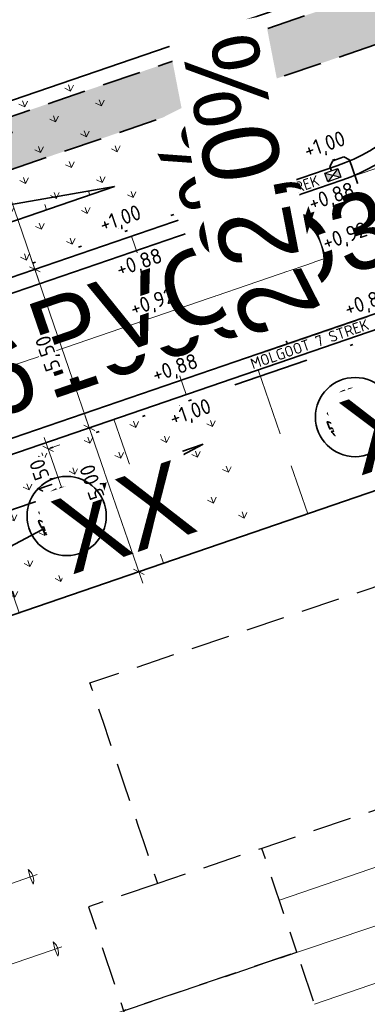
# Model space of a CAD drawing. Header units: metres. Extents: x 264779 to 275389, y 575281 to 580396.
# Tile 101 of 174: x 265369 to 265380, y 576962 to 576994. Entities that reach past the tile are written whole.
import ezdxf
from ezdxf.enums import TextEntityAlignment as Align

# ---------------------------------------------------------------- set-up
doc = ezdxf.new("R2018")
doc.units = ezdxf.units.M
doc.set_wipeout_variables(frame=1)
for name, pattern in [('AM-AS', [16, 10, -2, 2, -2]), ('B-WE-RI-HWA_HUISAANSLUITING_PVC_125-G', [10, 3.25, -0.75, 1.25, -0.75, 1.25, -0.75, 1.25, -0.75]), ('B-WE-RI-HWA_PVC_125-G', [10, 2.25, -1.083333, 2.25, -1.083333, 2.25, -1.083333]), ('B-WE-RI-HWA_PVC_315-G', [10, 2, -1.125, 0.75, -1.125, 2, -1.125, 0.75, -1.125]), ('B-WE-VH-KANTOPSLUITING_TROTTOIRBAND_RWS_[AFMETINGEN1]-G', [10, 2.5, -1.5, 0, -1.5, 0, -1.5, 0, -1.5, 0, -1.5]), ('DASHED', [19.05, 12.7, -6.35]), ('HIDDEN', [9.525, 6.35, -3.175])]:
    doc.linetypes.add(name, pattern=pattern)
for name, color, linetype, lineweight, true_color in [('N-BH-KG-GRENS_PERCEEL-G', 160, 'KG-PERCEEL', 18, 0x003fff), ('N-GV-GR-BOOM-S', 7, 'Continuous', 35, 0x00a500), ('N-GV-GR-GRAS_BERMKRUIDENMENGSEL-A', 7, 'Continuous', 18, 0x00a500), ('N-OI-RI-BELUCHTINGSDRAINAGE_PVC_160-G', 3, 'B-WE-RI-DRAINAGE_PVC_160-G', 35, 0x00ff00), ('N-OI-RI-HWA_BETON_500-G', 150, 'B-WE-RI-HWA_PVC_125-G', 35, 0x007fff), ('N-OI-RI-HWA_KOLKAANSLUITING_PVC_160-G', 150, 'B-WE-RI-HWA_HUISAANSLUITING_PVC_125-G', 35, 0x007fff), ('N-OI-RI-HWA_PVC_315-G', 150, 'B-WE-RI-HWA_PVC_315-G', 35, 0x007fff), ('N-WE-RI-HWA_KOLK-S', 150, 'Continuous', 25, 0x007fff)]:
    doc.layers.add(name, color=color, linetype=linetype, lineweight=lineweight, true_color=true_color)
for name, color, linetype, lineweight in [('N-CO-AM-AS-G', 10, 'AM-AS', 9), ('N-OI-RI-ALGEMEEN-B.O.B.-T25', 7, 'Continuous', 25), ('N-OI-RI-ALGEMEEN-INFORMATIE-T25', 7, 'Continuous', 25), ('N-OI-RI-ALGEMEEN-STROOMRICHTING-S', 7, 'Continuous', 25), ('N-OI-RI-ALGEMEEN-VERHANG-T25', 7, 'Continuous', 25), ('N-WA-RI-DETAIL1-G', 1, 'HIDDEN', 18), ('N-WE-GW-BERM-G', 90, 'Continuous', 35), ('N-WE-GW-TALUD_KRUIN-G', 3, 'Continuous', 35), ('N-WE-GW-TALUD_TEEN-G', 94, 'Continuous', 35), ('N-WE-GW-TALUDARCERING_KORT-G', 90, 'Continuous', 18), ('N-WE-GW-TALUDARCERING_LANG-G', 60, 'Continuous', 13), ('N-WE-KL-TRACE-A', 7, 'Continuous', 25), ('N-WE-KL-TRACE-G', 7, 'DASHED', 35), ('N-WE-VH-GOOT_SBS-G', 40, 'Continuous', 35), ('N-WE-VH-KANTOPSLUITING_TROTTOIRBAND_RWS_110-220x250-G', 60, 'B-WE-VH-KANTOPSLUITING_TROTTOIRBAND_RWS_[AFMETINGEN1]-G', 35), ('N-WE-VH-KNIKLIJN_AANDUIDING-G', 30, 'Continuous', 18), ('N-WE-VH-VERHARDING_STRAATBAKSTEEN_DIKFORMAAT_KEPER-G', 40, 'Continuous', 35), ('N-XX-AL-HOOGTELABEL-T25-M', 7, 'Continuous', 25), ('T-WE-GR-TOEKOMSTIG-G', 3, 'DASHED', 25), ('X-XX-AL-AANPIJLING-T25', 7, 'Continuous', 25), ('X-XX-AL-T18-1000', 10, 'Continuous', 18), ('X-XX-AL-VERKANTING_DAKPROFIEL-S', 7, 'Continuous', 25)]:
    doc.layers.add(name, color=color, linetype=linetype, lineweight=lineweight)
doc.layers.add('X-XX-AL-HULPLAAG-G', color=6, linetype='Continuous', lineweight=18, plot=False)
doc.styles.add('NLCS-ISO-ANNOTATIVE-T18', font='NLCS-ISO.ttf', dxfattribs={"height": 1.8})
doc.styles.add('NLCS-ISO-ANNOTATIVE-T25', font='NLCS-ISO.ttf', dxfattribs={"height": 2.5})
doc.styles.add('NLCS-ISO-M1000-T25', font='NLCS-ISO.ttf', dxfattribs={"height": 2.5})
doc.styles.get("Standard").update_dxf_attribs({"font": 'arial.ttf'})
doc.linetypes.add('B-WE-RI-DRAINAGE_PVC_160-G', pattern='A,10.25,-3,[160,NLCS.shx,S=0.25,R=0,X=0,Y=0],-3.5,["o",Standard,S=1,R=0,X=-0.35,Y=-0.35],-3.25', length=20)
doc.linetypes.add('KG-PERCEEL', pattern='A,2.75,-1,["P",Standard,S=0.9,R=0,X=-0.5,Y=-0.45],-1,2.75,-1,[5,NLCS.shx,S=0.375,R=0,X=0,Y=0],-1', length=9.5)
doc.dimstyles.new('NLCS-ANNOTATIVE-T25-SCHRAP', dxfattribs={"dimtxt": 2.5, "dimasz": 1.4, "dimexe": 2, "dimexo": 2, "dimgap": 0.7, "dimtad": 1, "dimzin": 0, "dimtxsty": 'NLCS-ISO-ANNOTATIVE-T25', "dimblk": 'OBLIQUE', "dimcen": 2.5, "dimdle": 2, "dimclrd": 256, "dimclre": 256, "dimclrt": 256, "dimadec": 1, "dimazin": 0, "dimtfac": 1, "dimtofl": 0, "dimtmove": 1, "dimatfit": 0, "dimldrblk": 'OBLIQUE', "dimfxl": 2, "dimfxlon": 1, "dimtfillclr": 256, "dimtolj": 1, "dimtzin": 0, "dimlwd": 18, "dimlwe": 18, "dimarcsym": 0})
pattern_1 = [(109.0885258, (229946.4539, 679547.0011), (-1.011904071, 0.491604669), [0.2109375, -1.380052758]), (64.0885258, (229946.4539, 679547.0011), (-1.011904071, 0.491604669), [0.2109375, -0.9140625]), (154.0885258, (229946.4539, 679547.0011), (-0.491604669, -1.011904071), [0.2109375, -0.9140625])]

# ---------------------------------------------------------------- blocks, each defined once
blk = doc.blocks.new('*U32')
h = blk.add_hatch(color=256)
h.dxf.hatch_style = 1
h.paths.add_polyline_path([(-3.65, 10.64), (0, 0), (3.65, -10.64), (2.36, 0.81)])
at = {"flags": 128}
blk.add_lwpolyline([(-3.65, 10.64), (0, 0), (3.65, -10.64), (2.36, 0.81)], close=True, dxfattribs=at)
at = {"lineweight": 30}
for tag, rotation, flags, p in [('HELLING_2', 296.9534, 50, (1.76, 10.72)), ('HELLING', 280.9534, 43, (6.61, -1.23))]:
    blk.add_attdef(tag, text='', height=2.5, rotation=rotation, dxfattribs=dict(at, flags=flags)).set_placement(p, align=Align.TOP_LEFT)
blk = doc.blocks.new('_Oblique')
at = {"color": 0, "linetype": 'ByBlock', "lineweight": -2}
blk.add_line((-0.5, -0.5), (0.5, 0.5), dxfattribs=at)
blk = doc.blocks.new('*D34')
at = {"layer": 'X-XX-AL-AANPIJLING-T25', "lineweight": 18, "transparency": 16777216}
for p, q in [((265370.56, 576978.377), (265369.813, 576980.551)), ((265369.943, 576980.172), (265370.322, 576980.302)), ((265370.43, 576978.755), (265370.809, 576978.885))]:
    blk.add_line(p, q, dxfattribs=at)
at = {"layer": 'X-XX-AL-AANPIJLING-T25', "transparency": 16777216, "insert": (265369.771, 576979.321), "char_height": 0.5, "attachment_point": 5, "rotation": 108.9561, "style": 'NLCS-ISO-ANNOTATIVE-T25', "bg_fill": 3, "box_fill_scale": 1.1, "bg_fill_color": 256, "bg_fill_true_color": 13158600, "bg_fill_transparency": 0}
blk.add_mtext('\\A1;1,50', dxfattribs=at)
at = {"layer": 'Defpoints', "color": 0, "transparency": 16777216}
for p in [(265369.943, 576980.172), (265369.943, 576980.172), (265370.43, 576978.755)]:
    blk.add_point(p, dxfattribs=at)
at = {"layer": 'X-XX-AL-AANPIJLING-T25', "lineweight": 18, "transparency": 16777216, "xscale": 0.28, "yscale": 0.28, "zscale": 0.28}
for p, rotation in [((265369.943, 576980.172), 108.9560774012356), ((265370.43, 576978.755), 288.9560774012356)]:
    blk.add_blockref('_Oblique', p, dxfattribs=dict(at, rotation=rotation))
blk = doc.blocks.new('*U97')
blk.add_wipeout([(-1.125, 0.75), (1.125, 0.75), (1.125, -0.75), (-1.125, -0.75)])
h = blk.add_hatch(color=256)
h.dxf.hatch_style = 1
h.paths.add_polyline_path([(0, 0), (-1.125, 0.75), (-1.125, -0.75)])
h.paths.add_polyline_path([(1.125, -0.75), (1.125, 0.75), (0, 0)])
for p, q in [((-1.125, -0.75), (1.125, 0.75)), ((1.125, -0.75), (-1.125, 0.75))]:
    blk.add_line(p, q)
at = {"flags": 128}
blk.add_lwpolyline([(-1.125, -0.75), (1.125, -0.75), (1.125, 0.75), (-1.125, 0.75)], close=True, dxfattribs=at)
blk = doc.blocks.new('*D133')
at = {"layer": 'Defpoints', "color": 0, "transparency": 16777216}
for p in [(265379.258, 576983.603), (265355.412, 576981.229), (265371.291, 576980.867)]:
    blk.add_point(p, dxfattribs=at)
at = {"layer": 'X-XX-AL-AANPIJLING-T25', "lineweight": 18, "transparency": 16777216}
for p, q in [((265369.375, 576986.447), (265371.421, 576980.489)), ((265369.126, 576985.939), (265369.883, 576986.198)), ((265371.669, 576980.997), (265370.912, 576980.737))]:
    blk.add_line(p, q, dxfattribs=at)
at = {"layer": 'X-XX-AL-AANPIJLING-T25', "lineweight": 18, "transparency": 16777216, "xscale": 0.28, "yscale": 0.28, "zscale": 0.28}
for p, rotation in [((265369.504, 576986.069), 108.9526709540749), ((265371.291, 576980.867), 288.9526709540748)]:
    blk.add_blockref('_Oblique', p, dxfattribs=dict(at, rotation=rotation))
at = {"layer": 'X-XX-AL-AANPIJLING-T25', "transparency": 16777216, "insert": (265369.981, 576983.325), "char_height": 0.5, "attachment_point": 5, "rotation": 108.9527, "style": 'NLCS-ISO-ANNOTATIVE-T25', "bg_fill": 3, "box_fill_scale": 1.1, "bg_fill_color": 256, "bg_fill_true_color": 13158600, "bg_fill_transparency": 0}
blk.add_mtext('\\A1;5,50', dxfattribs=at)
blk = doc.blocks.new('*D134')
at = {"layer": 'Defpoints', "color": 0, "transparency": 16777216}
for p in [(265367.718, 576991.27), (265353.438, 576986.366), (265355.412, 576981.229)]:
    blk.add_point(p, dxfattribs=at)
at = {"layer": 'X-XX-AL-AANPIJLING-T25', "lineweight": 18, "transparency": 16777216}
for p, q in [((265369.634, 576985.69), (265367.588, 576991.649)), ((265367.34, 576991.14), (265368.096, 576991.4)), ((265369.126, 576985.939), (265369.883, 576986.198))]:
    blk.add_line(p, q, dxfattribs=at)
at = {"layer": 'X-XX-AL-AANPIJLING-T25', "lineweight": 18, "transparency": 16777216, "xscale": 0.28, "yscale": 0.28, "zscale": 0.28}
for p, rotation in [((265367.718, 576991.27), 108.9526709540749), ((265369.504, 576986.069), 288.9526709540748)]:
    blk.add_blockref('_Oblique', p, dxfattribs=dict(at, rotation=rotation))
at = {"layer": 'X-XX-AL-AANPIJLING-T25', "transparency": 16777216, "insert": (265368.195, 576988.527), "char_height": 0.5, "attachment_point": 5, "rotation": 108.9527, "style": 'NLCS-ISO-ANNOTATIVE-T25', "bg_fill": 3, "box_fill_scale": 1.1, "bg_fill_color": 256, "bg_fill_true_color": 13158600, "bg_fill_transparency": 0}
blk.add_mtext('\\A1;5,50', dxfattribs=at)
blk = doc.blocks.new('*D132')
at = {"layer": 'Defpoints', "color": 0, "transparency": 16777216}
for p in [(265379.258, 576983.603), (265380.882, 576978.874), (265372.915, 576976.138)]:
    blk.add_point(p, dxfattribs=at)
at = {"layer": 'X-XX-AL-AANPIJLING-T25', "lineweight": 18, "transparency": 16777216}
for p, q in [((265371.161, 576981.245), (265373.045, 576975.76)), ((265371.669, 576980.997), (265370.912, 576980.737)), ((265373.293, 576976.268), (265372.536, 576976.008))]:
    blk.add_line(p, q, dxfattribs=at)
at = {"layer": 'X-XX-AL-AANPIJLING-T25', "lineweight": 18, "transparency": 16777216, "xscale": 0.28, "yscale": 0.28, "zscale": 0.28}
for p, rotation in [((265371.291, 576980.867), 108.9526709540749), ((265372.915, 576976.138), 288.9526709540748)]:
    blk.add_blockref('_Oblique', p, dxfattribs=dict(at, rotation=rotation))
at = {"layer": 'X-XX-AL-AANPIJLING-T25', "transparency": 16777216, "insert": (265371.433, 576979.099), "char_height": 0.5, "attachment_point": 5, "rotation": 108.9527, "style": 'NLCS-ISO-ANNOTATIVE-T25', "bg_fill": 3, "box_fill_scale": 1.1, "bg_fill_color": 256, "bg_fill_true_color": 13158600, "bg_fill_transparency": 0}
blk.add_mtext('\\A1;5,00', dxfattribs=at)
blk = doc.blocks.new('*U157')
at = {"layer": 'N-OI-RI-ALGEMEEN-STROOMRICHTING-S', "ltscale": 0.99999}
blk.add_hatch(color=256, dxfattribs=at).paths.add_polyline_path([(48.76, 16.75), (43.75, 14.03), (43.14, 15.81)])
at = {"flags": 128}
blk.add_lwpolyline([(0, 0), (127.68, 43.85)], dxfattribs=at)
at = {"layer": 'N-OI-RI-ALGEMEEN-STROOMRICHTING-S', "ltscale": 0.99999}
blk.add_lwpolyline([(48.76, 16.75), (43.75, 14.03), (43.14, 15.81)], close=True, dxfattribs=at)
at = {"layer": 'N-OI-RI-ALGEMEEN-B.O.B.-T25', "lineweight": 30, "ltscale": 0.5, "oblique": 30, "flags": 5}
for tag, p in [('+0,00', (117.98, 39.99)), ('+0,01', (2.66, 0.38))]:
    blk.add_attdef(tag, text='', height=2.5, rotation=18.9552, dxfattribs=at).set_placement(p, align=Align.TOP_LEFT)
at = {"layer": 'N-OI-RI-ALGEMEEN-INFORMATIE-T25', "lineweight": 30, "ltscale": 0.5, "oblique": 30, "flags": 5}
blk.add_attdef('BETON%%C160', text='', height=2.5, rotation=18.9552, dxfattribs=at).set_placement((39.23, 16.62), align=Align.TOP_RIGHT)
at = {"layer": 'N-OI-RI-ALGEMEEN-VERHANG-T25', "lineweight": 30, "ltscale": 0.5, "oblique": 30, "flags": 5}
blk.add_attdef('1:1000', text='', height=2.5, rotation=18.9552, dxfattribs=at).set_placement((26.54, 8.58), align=Align.TOP_LEFT)
blk = doc.blocks.new('*U162')
at = {"layer": 'N-OI-RI-ALGEMEEN-STROOMRICHTING-S', "ltscale": 0.99999}
blk.add_hatch(color=256, dxfattribs=at).paths.add_polyline_path([(-25.58, 74.48), (-22.86, 69.46), (-24.64, 68.85)])
at = {"flags": 128}
blk.add_lwpolyline([(0, 0), (-34.23, 99.66)], dxfattribs=at)
at = {"layer": 'N-OI-RI-ALGEMEEN-STROOMRICHTING-S', "ltscale": 0.99999}
blk.add_lwpolyline([(-25.58, 74.48), (-22.86, 69.46), (-24.64, 68.85)], close=True, dxfattribs=at)
at = {"layer": 'N-OI-RI-ALGEMEEN-B.O.B.-T25', "lineweight": 30, "ltscale": 0.5, "oblique": 30, "flags": 37}
for tag, p in [('+0,00', (-30.3, 89.77)), ('+0,01', (0.22, 0.9))]:
    blk.add_attdef(tag, text='', height=2.5, rotation=108.9534, dxfattribs=at).set_placement(p, align=Align.TOP_LEFT)
at = {"layer": 'N-OI-RI-ALGEMEEN-INFORMATIE-T25', "lineweight": 30, "ltscale": 0.5, "oblique": 30, "flags": 37}
blk.add_attdef('BETON%%C160', text='', height=2.5, rotation=108.9534, dxfattribs=at).set_placement((-21.55, 53.42), align=Align.TOP_RIGHT)
at = {"layer": 'N-OI-RI-ALGEMEEN-VERHANG-T25', "lineweight": 30, "ltscale": 0.5, "oblique": 30, "flags": 37}
blk.add_attdef('1:1000', text='', height=2.5, rotation=108.9534, dxfattribs=at).set_placement((-13.01, 39.42), align=Align.TOP_LEFT)
blk = doc.blocks.new('BOOM')
blk.add_lwpolyline([(0.4, 4.34), (0.41, 4.35), (0.41, 4.36), (0.42, 4.37), (0.43, 4.38), (0.44, 4.38), (0.44, 4.39), (0.45, 4.4), (0.46, 4.41), (0.46, 4.42), (0.47, 4.43), (0.47, 4.44), (0.48, 4.46), (0.48, 4.48), (0.47, 4.5), (0.47, 4.53), (0.44, 4.64, -0.52938), (0.49, 4.7, -0.087139), (2.05, 4.26, -0.372341), (2.11, 4.12), (2.17, 3.8), (2.01, 3.64), (1.84, 3.67), (1.63, 3.52), (1.71, 3.32), (1.92, 3.25), (2.5, 3.38), (2.64, 3.31), (2.63, 3.18), (2.5, 3.1), (2.38, 2.71), (2.53, 2.46), (2.92, 3.09, -0.504641), (3.14, 2.89, 0.331948), (3.27, 2.69, 0.282008), (3.68, 2.77), (3.65, 2.75, -0.512156), (3.84, 2.75, -0.16076), (4.7, -0.05), (4.59, -0.16), (4.59, -0.27), (4.48, -0.29), (4.5, -0.4), (4.33, -0.35), (4.28, -0.48), (4.48, -0.61), (4.55, -0.66), (4.66, -0.55, -0.106371), (4, -2.41), (3.42, -2.03), (3.31, -2.1), (3.24, -1.79), (3.03, -1.54), (2.79, -1.55), (2.79, -1.83), (2.61, -2.47), (2.64, -2.59), (2.77, -2.61), (3.62, -2.93, -0.236298), (-0.21, -4.62, 0.159625), (-0.32, -4.4, 0.350802), (-0.29, -4.17, -0.504641), (-0.55, -4.05), (-0.49, -3.84), (-0.6, -3.65), (-0.74, -3.67), (-0.76, -3.82), (-0.87, -3.88), (-1, -3.79), (-1.11, -3.2), (-1.19, -3.12), (-1.4, -3.13), (-1.46, -3.38), (-1.55, -3.41), (-1.63, -3.62), (-1.85, -3.5, 0.733583), (-1.77, -3.66, -0.861625), (-1.72, -3.81, 0.279978), (-1.88, -4.05), (-1.88, -4.06, -0.827056), (-2.04, -4.23, -0.116774), (-3.83, -2.36), (-3.79, -2.35), (-3.76, -2.34), (-3.74, -2.33), (-3.72, -2.32), (-3.71, -2.31), (-3.7, -2.3), (-3.69, -2.29), (-3.47, -2.01), (-3.47, -2), (-3.47, -1.99), (-3.46, -1.99), (-3.46, -1.98), (-3.46, -1.97), (-3.45, -1.96), (-3.45, -1.95), (-3.44, -1.94), (-3.44, -1.92), (-3.43, -1.91), (-3.42, -1.9), (-3.42, -1.88), (-3.41, -1.87), (-3.4, -1.85), (-3.39, -1.84), (-3.39, -1.82), (-3.38, -1.81), (-3.38, -1.79), (-3.38, -1.78), (-3.38, -1.77), (-3.38, -1.76), (-3.38, -1.75), (-3.38, -1.74), (-3.39, -1.73), (-3.4, -1.73), (-3.4, -1.72), (-3.41, -1.72), (-3.42, -1.72), (-3.43, -1.72), (-3.44, -1.72), (-3.45, -1.72), (-3.46, -1.71), (-3.47, -1.71), (-3.48, -1.71), (-3.49, -1.7), (-3.5, -1.69), (-3.52, -1.68), (-3.53, -1.67), (-3.54, -1.67), (-3.55, -1.66), (-3.56, -1.65), (-3.58, -1.64), (-3.59, -1.62), (-3.6, -1.61), (-3.83, -1.87), (-3.84, -1.86), (-3.85, -1.84), (-3.86, -1.83), (-3.87, -1.81), (-3.88, -1.8), (-3.89, -1.79), (-3.91, -1.78), (-3.94, -1.77), (-3.98, -1.78), (-4.04, -1.79), (-4.11, -1.81, -0.040997), (-4.42, -0.95), (-4.26, -0.97), (-4.11, -1.07), (-4.04, -1), (-3.95, -0.85), (-4.03, -0.72), (-3.99, -0.52), (-4.17, -0.51), (-4.29, -0.39), (-4.51, -0.53, -0.05814), (-4.6, 0.76), (-4.47, 0.74), (-3.96, 0.34), (-3.74, 0.41), (-2.88, 0.64), (-2.81, 0.92), (-3.14, 1.05), (-3.19, 1.16), (-3.8, 1.46), (-3.81, 1.63), (-4.02, 1.8), (-4.1, 1.97), (-3.96, 2.19), (-3.65, 2.24), (-3.36, 2.43), (-3.36, 2.62), (-3.54, 2.83), (-3.49, 2.92), (-3.56, 3.05, -0.13428), (-1.53, 4.46, -0.541727), (-1.47, 4.41), (-1.48, 4.28), (-1.48, 4.21), (-1.47, 4.16), (-1.46, 4.12), (-1.44, 4.09), (-1.42, 4.07), (-1.39, 4.05), (-1.37, 4.03), (-1.35, 4.02), (-1.33, 4), (-1.32, 3.99), (-1.3, 3.97), (-1.29, 3.96), (-1.27, 3.95), (-1.26, 3.94), (-1.24, 3.94), (-1.23, 3.94), (-1.21, 3.94), (-1.19, 3.95), (-1.17, 3.96), (-1.15, 3.97), (-1.14, 3.98), (-1.12, 3.99), (-1.1, 4), (-1.08, 4), (-1.06, 4.01), (-1.04, 4.01), (-1.02, 4.01), (-1, 4.02), (-0.98, 4.02), (-0.97, 4.02), (-0.95, 4.03), (-0.94, 4.04), (-0.92, 4.05), (-0.91, 4.06), (-0.9, 4.08), (-0.89, 3.99), (-0.87, 3.96), (-0.77, 3.8), (-0.56, 3.68), (-0.85, 4.16), (-0.85, 4.17), (-0.85, 4.18), (-0.84, 4.2), (-0.84, 4.21), (-0.85, 4.23), (-0.85, 4.24), (-0.86, 4.25), (-0.88, 4.27), (-0.9, 4.28), (-0.92, 4.3), (-0.94, 4.32), (-0.97, 4.35), (-1, 4.38), (-1.03, 4.42), (-1.11, 4.52, -0.543104), (-1.08, 4.59, -0.046766), (-0.22, 4.72, -0.385168), (-0.17, 4.68), (-0.14, 4.5), (-0.13, 4.45), (-0.11, 4.41), (-0.1, 4.38), (-0.08, 4.37), (-0.06, 4.36), (-0.04, 4.36), (-0.03, 4.36), (-0.01, 4.36), (0.01, 4.35), (0.02, 4.35), (0.04, 4.34), (0.06, 4.34), (0.07, 4.33), (0.09, 4.32), (0.1, 4.32), (0.11, 4.31), (0.13, 4.3), (0.14, 4.3), (0.15, 4.29), (0.17, 4.28), (0.18, 4.28), (0.19, 4.27), (0.19, 4.26), (0.2, 4.25), (0.21, 4.24), (0.21, 4.23), (0.22, 4.23), (0.22, 4.22), (0.23, 4.21), (0.23, 4.21), (0.24, 4.2), (0.25, 4.2), (0.26, 4.2), (0.27, 4.21), (0.28, 4.21), (0.29, 4.22), (0.3, 4.22), (0.31, 4.23), (0.32, 4.24), (0.33, 4.26), (0.34, 4.27), (0.35, 4.28), (0.36, 4.3), (0.37, 4.31), (0.38, 4.32), (0.39, 4.33)], format="xyb", close=True)
blk.add_circle((0, 0), 0.138)
at = {"lineweight": 30, "flags": 104}
blk.add_attdef('01', text='', height=1.8, dxfattribs=at).set_placement((-2.45, 3.09), align=Align.TOP_LEFT)

msp = doc.modelspace()

# ---------------------------------------------------------------- hatches: boundary and pattern name
at = {"layer": 'N-GV-GR-GRAS_BERMKRUIDENMENGSEL-A'}
h = msp.add_hatch(dxfattribs=at)
h.set_pattern_fill('AGR-KRUIDEN', color=256, scale=0.5625, pattern_type=2)
h.set_pattern_definition(pattern_1)
h.paths.add_polyline_path([(265354.286, 576982.662), (265354.773, 576981.243), (265373.198, 576987.57), (265371.483, 576992.564), (265353.133, 576986.262), (265353.14, 576986.241), (265353.384, 576985.512), (265372.12, 576988.786)])
h = msp.add_hatch(dxfattribs=at)
h.set_pattern_fill('AGR-KRUIDEN', color=256, scale=0.5625, pattern_type=2)
h.set_pattern_definition(pattern_1)
h.paths.add_polyline_path([(265371.31, 576988.508), (265371.266, 576988.637), (265353.384, 576985.512), (265354.091, 576983.229), (265354.286, 576982.662)], flags=17)
h = msp.add_hatch(dxfattribs=at)
h.set_pattern_fill('AGR-KRUIDEN', color=256, scale=0.5625, pattern_type=2)
h.set_pattern_definition(pattern_1)
h.paths.add_polyline_path([(265375.024, 576980.333), (265358.275, 576971.428), (265358.372, 576971.145), (265376.68, 576977.432), (265375.127, 576981.952), (265356.388, 576975.517), (265356.876, 576974.099)])
h = msp.add_hatch(dxfattribs=at)
h.set_pattern_fill('AGR-KRUIDEN', color=256, scale=0.5625, pattern_type=2)
h.set_pattern_definition(pattern_1)
h.paths.add_polyline_path([(265374.258, 576979.926), (265374.214, 576980.054), (265356.876, 576974.099), (265357.071, 576973.531), (265358.275, 576971.428)], flags=17)
at = {"layer": 'N-WE-KL-TRACE-A'}
h = msp.add_hatch(dxfattribs=at)
h.set_pattern_fill('DOTS', color=256, scale=0.5, angle=-0.069)
h.set_pattern_definition([(19.019479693, (53607.36198, 115305.85214), (0.02330677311, 0.175950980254), [0, -0.15875])])
h.paths.add_polyline_path([(265327.755, 576975.274), (265328.284, 576973.732), (265330.649, 576974.544), (265330.811, 576974.071), (265328.447, 576973.259), (265331.026, 576965.75), (265333.39, 576966.562), (265333.553, 576966.089), (265330.715, 576965.115), (265327.282, 576975.112), (265302.25, 576966.515), (265296.331, 576983.937), (265248.543, 576967.444), (265253.844, 576952.084), (265253.371, 576951.921), (265248.07, 576967.281), (265234.364, 576962.551), (265234.2, 576963.023), (265259.96, 576971.913), (265257.072, 576980.279), (265257.545, 576980.442), (265260.432, 576972.076), (265286.9, 576981.211), (265284.013, 576989.577), (265284.486, 576989.74), (265287.373, 576981.374), (265296.17, 576984.41), (265285.353, 577016.246), (265286.915, 577016.777), (265303.28, 576968.613), (265380.151, 576995.012), (265363.785, 577042.669), (265365.346, 577043.205), (265374.891, 577015.41), (265455.352, 577043.041), (265455.888, 577041.481), (265375.427, 577013.849), (265382.777, 576992.446), (265464.49, 577020.508), (265464.652, 577020.035), (265462.288, 577019.223), (265464.867, 577011.713), (265467.231, 577012.525), (265467.393, 577012.052), (265464.556, 577011.078), (265461.815, 577019.06), (265382.94, 576991.973), (265393.03, 576962.587), (265427.338, 576974.369), (265424.627, 576982.267), (265426.188, 576982.803), (265428.899, 576974.905), (265473.51, 576990.225), (265474.05, 576988.666), (265393.566, 576961.027), (265400.927, 576939.596), (265399.367, 576939.06), (265392.005, 576960.491), (265390.587, 576960.004), (265390.051, 576961.564), (265391.47, 576962.051), (265380.687, 576993.452), (265356.28, 576985.07), (265359.713, 576975.073), (265356.876, 576974.099), (265356.713, 576974.571), (265359.078, 576975.383), (265356.499, 576982.893), (265354.134, 576982.081), (265353.972, 576982.554), (265356.336, 576983.366), (265355.807, 576984.907)])

# ---------------------------------------------------------------- linework, layer by layer
at = {"layer": 'N-BH-KG-GRENS_PERCEEL-G'}
for points in [[(265350.295, 576985.288), (265345.049, 577000.948), (265373.256, 577010.472), (265378.57, 576994.998)], [(265359.882, 576957.493), (265355.639, 576969.867), (265355.535, 576970.17), (265383.767, 576979.866), (265388.17, 576967.045)], [(265391.288, 576957.966), (265388.17, 576967.045), (265359.882, 576957.493), (265362.057, 576951.151), (265362.997, 576948.414)]]:
    msp.add_lwpolyline(points, close=True, dxfattribs=at)
at = {"layer": 'N-CO-AM-AS-G'}
msp.add_lwpolyline([(265289.228, 576955.593), (265507.809, 577030.658)], dxfattribs=at)
at = {"layer": 'N-OI-RI-HWA_KOLKAANSLUITING_PVC_160-G', "flags": 128}
msp.add_lwpolyline([(265380.369, 576988.082), (265381.644, 576984.37), (265381.551, 576984.18), (265381.191, 576984.056), (265381.001, 576984.149), (265380.952, 576984.291)], dxfattribs=at)
at = {"layer": 'N-WA-RI-DETAIL1-G', "ltscale": 0.35, "flags": 128}
for points in [[(265376.83, 576982.77), (265378.454, 576978.041), (265383.183, 576979.665), (265381.559, 576984.394)], [(265367.372, 576979.522), (265368.996, 576974.793), (265373.725, 576976.417), (265372.101, 576981.146)]]:
    msp.add_lwpolyline(points, close=True, dxfattribs=at)
for points in [[(265369.453, 576965.883), (265369.349, 576966.111), (265369.291, 576966.356, -0.3)], [(265370.264, 576963.518), (265370.159, 576963.746), (265370.102, 576963.991, -0.3)]]:
    msp.add_lwpolyline(points, format="xyb", close=True, dxfattribs=at)
for points in [[(265358.234, 576962.3), (265369.585, 576966.192)], [(265359.045, 576959.935), (265370.396, 576963.827)]]:
    msp.add_lwpolyline(points, dxfattribs=at)
at = {"layer": 'N-WE-GW-BERM-G', "flags": 128}
for points in [[(265360.25, 577048.347), (265378.57, 576994.998), (265353.133, 576986.262)], [(265358.372, 576971.145), (265383.767, 576979.866), (265399.31, 576934.608)]]:
    msp.add_lwpolyline(points, dxfattribs=at)
at = {"layer": 'N-WE-GW-TALUD_KRUIN-G', "ltscale": 0.99999, "flags": 128}
for points in [[(265353.972, 576982.554), (265372.12, 576988.786)], [(265356.876, 576974.099), (265375.024, 576980.333)]]:
    msp.add_lwpolyline(points, dxfattribs=at)
at = {"layer": 'N-WE-GW-TALUD_TEEN-G', "ltscale": 0.99999, "flags": 128}
for points in [[(265353.384, 576985.512), (265372.12, 576988.786), (265372.12, 576988.786)], [(265358.275, 576971.428), (265375.024, 576980.333)]]:
    msp.add_lwpolyline(points, dxfattribs=at)
at = {"layer": 'N-WE-GW-TALUDARCERING_KORT-G'}
for p, q in [((265369.891, 576988.021), (265369.83, 576988.198)), ((265372.795, 576979.567), (265372.856, 576979.39))]:
    msp.add_line(p, q, dxfattribs=at)
at = {"layer": 'N-WE-GW-TALUDARCERING_LANG-G'}
msp.add_line((265370.565, 576978.801), (265370.809, 576978.092), dxfattribs=at)
at = {"layer": 'N-WE-GW-TALUDARCERING_LANG-G', "flags": 128}
for points in [[(265371.31, 576988.508), (265371.266, 576988.637)], [(265374.214, 576980.054), (265374.258, 576979.926)]]:
    msp.add_lwpolyline(points, dxfattribs=at)
at = {"layer": 'N-WE-KL-TRACE-G', "ltscale": 0.1}
for points in [[(265303.28, 576968.613), (265380.151, 576995.012), (265363.785, 577042.669), (265365.346, 577043.205), (265374.891, 577015.41), (265455.352, 577043.041)], [(265390.051, 576961.564), (265391.47, 576962.051), (265380.687, 576993.452), (265356.28, 576985.07), (265359.713, 576975.073), (265356.876, 576974.099), (265356.713, 576974.571), (265359.078, 576975.383), (265356.499, 576982.893), (265354.134, 576982.081), (265353.972, 576982.554), (265356.336, 576983.366), (265355.807, 576984.907), (265327.755, 576975.274)]]:
    msp.add_lwpolyline(points, dxfattribs=at)
at = {"layer": 'N-WE-VH-GOOT_SBS-G', "flags": 128}
msp.add_lwpolyline([(265451.797, 577028.075), (265448.711, 577037.06), (265388.654, 577016.436, -0.414214), (265380.395, 577020.472), (265372.163, 577044.444), (265367.907, 577042.982), (265383.61, 576997.257, -0.414214), (265379.573, 576988.999), (265354.693, 576980.454), (265354.531, 576980.927), (265379.411, 576989.471, 0.414214), (265383.137, 576997.095), (265367.272, 577043.292), (265372.474, 577045.079), (265380.868, 577020.634, 0.414214), (265388.492, 577016.908), (265449.022, 577037.696), (265452.27, 577028.238)], format="xyb", close=True, dxfattribs=at)
at = {"layer": 'N-WE-VH-KNIKLIJN_AANDUIDING-G', "ltscale": 0.75}
msp.add_line((265374.465, 576981.958), (265372.679, 576987.16), dxfattribs=at)
at = {"layer": 'N-WE-VH-VERHARDING_STRAATBAKSTEEN_DIKFORMAAT_KEPER-G', "flags": 128}
msp.add_lwpolyline([(265367.907, 577042.982), (265383.61, 576997.257, -0.414214), (265379.573, 576988.999), (265354.693, 576980.454), (265356.155, 576976.198), (265381.035, 576984.743, -0.414214), (265389.294, 576980.706), (265403.405, 576939.617), (265407.661, 576941.079), (265401.02, 576960.415, -0.414214), (265405.057, 576968.674), (265465.114, 576989.298), (265459.755, 577004.904, -0.414214), (265463.791, 577013.162), (265466.672, 577014.152), (265465.211, 577018.408), (265462.329, 577017.418, -0.414214), (265454.071, 577021.455), (265448.711, 577037.06), (265388.654, 577016.436, -0.414214), (265380.395, 577020.472), (265372.163, 577044.444)], format="xyb", close=True, dxfattribs=at)
at = {"layer": 'T-WE-GR-TOEKOMSTIG-G', "ltscale": 0.1, "flags": 128}
msp.add_lwpolyline([(265381.869, 576976.053), (265381.888, 576975.998), (265381.943, 576975.834), (265382.034, 576975.563), (265382.161, 576975.189), (265382.321, 576974.715), (265382.512, 576974.148), (265382.733, 576973.494), (265382.981, 576972.76), (265383.228, 576972.027), (265383.449, 576971.373), (265383.641, 576970.805), (265383.801, 576970.331), (265383.927, 576969.957), (265384.019, 576969.686), (265384.074, 576969.523), (265384.092, 576969.468), (265376.949, 576967.056), (265373.538, 576965.904), (265373.519, 576965.959), (265373.464, 576966.122), (265373.373, 576966.393), (265373.246, 576966.768), (265373.086, 576967.241), (265372.895, 576967.809), (265372.674, 576968.463), (265372.426, 576969.196), (265372.179, 576969.93), (265371.958, 576970.584), (265371.766, 576971.151), (265371.606, 576971.625), (265371.48, 576972), (265371.388, 576972.27), (265371.333, 576972.434), (265371.314, 576972.489)], close=True, dxfattribs=at)
for points in [[(265373.538, 576965.904), (265371.264, 576965.136), (265372.416, 576961.725), (265378.1, 576963.645), (265376.949, 576967.056)], [(265379.252, 576960.234), (265378.1, 576963.645), (265372.416, 576961.725), (265373.567, 576958.315), (265375.841, 576959.082)]]:
    msp.add_lwpolyline(points, dxfattribs=at)
at = {"layer": 'X-XX-AL-HULPLAAG-G'}
for points in [[(265288.498, 576957.722), (265312.113, 576965.831), (265325.146, 576970.307), (265343.031, 576976.449), (265360.263, 576982.367), (265372.841, 576986.687), (265451.324, 577013.639), (265466.287, 577018.777), (265498.027, 577029.678), (265507.078, 577032.786)], [(265289.959, 576953.465), (265313.574, 576961.575), (265326.607, 576966.051), (265344.493, 576972.193), (265361.724, 576978.111), (265374.303, 576982.431), (265452.786, 577009.383), (265467.748, 577014.521), (265499.489, 577025.422), (265508.54, 577028.53)]]:
    msp.add_lwpolyline(points, dxfattribs=at)
at = {"layer": 'X-XX-AL-HULPLAAG-G', "flags": 128}
for points in [[(265377.525, 576965.35), (265392.088, 576970.352)], [(265378.676, 576961.94), (265393.258, 576966.947)]]:
    msp.add_lwpolyline(points, dxfattribs=at)

# ---------------------------------------------------------------- block references
at = {"layer": 'N-OI-RI-HWA_BETON_500-G'}
ref = msp.add_blockref('*U162', (265387.02, 576990.789), dxfattribs=dict(at, xscale=0.2, yscale=0.2, zscale=0.2))
lines = msp.add_mtext('1:1000', dxfattribs={"layer": 'N-OI-RI-ALGEMEEN-VERHANG-T25', "ltscale": 0.5, "insert": (265384.419, 576998.673), "char_height": 2.5, "attachment_point": 1, "rotation": 108.9534, "bg_fill": 3, "box_fill_scale": 1.1, "bg_fill_color": 256, "bg_fill_transparency": 0})
ref.add_attrib('1:1000', '', (265384.419, 576998.673)).embed_mtext(lines)
lines = msp.add_mtext('-0,68', dxfattribs={"layer": 'N-OI-RI-ALGEMEEN-B.O.B.-T25', "ltscale": 0.5, "insert": (265387.065, 576990.97), "char_height": 2.5, "attachment_point": 1, "rotation": 108.9534, "bg_fill": 3, "box_fill_scale": 1.1, "bg_fill_color": 256, "bg_fill_transparency": 0})
ref.add_attrib('+0,01', '', (265387.065, 576990.97)).embed_mtext(lines)
lines = msp.add_mtext('-0,70', dxfattribs={"layer": 'N-OI-RI-ALGEMEEN-B.O.B.-T25', "ltscale": 0.5, "insert": (265380.961, 577008.744), "char_height": 2.5, "attachment_point": 1, "rotation": 108.9534, "bg_fill": 3, "box_fill_scale": 1.1, "bg_fill_color": 256, "bg_fill_transparency": 0})
ref.add_attrib('+0,00', '', (265380.961, 577008.744)).embed_mtext(lines)
lines = msp.add_mtext('BETON %%C500', dxfattribs={"layer": 'N-OI-RI-ALGEMEEN-INFORMATIE-T25', "ltscale": 0.5, "insert": (265382.71, 577001.473), "char_height": 2.5, "attachment_point": 1, "rotation": 108.9534, "bg_fill": 3, "box_fill_scale": 1.1, "bg_fill_color": 256, "bg_fill_transparency": 0})
ref.add_attrib('BETON%%C160', '', (265382.71, 577001.473)).embed_mtext(lines)

# ---------------------------------------------------------------- next in the draw order: block references
at = {"layer": 'N-WE-RI-HWA_KOLK-S', "xscale": -0.2, "yscale": 0.2, "zscale": 0.2, "rotation": 198.9533991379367}
msp.add_blockref('*U97', (265379.279, 576989.162), dxfattribs=at)

# ---------------------------------------------------------------- next in the draw order: texts
at = {"layer": 'X-XX-AL-T18-1000', "char_height": 0.36, "width": 4.0716, "attachment_point": 5, "rotation": 18.9534, "style": 'NLCS-ISO-ANNOTATIVE-T18', "bg_fill": 3, "box_fill_scale": 1.1, "bg_fill_color": 256, "bg_fill_transparency": 0}
for insert in [(265376.891, 576988.342), (265378.515, 576983.613)]:
    msp.add_mtext('MOLGOOT 7 STREK', dxfattribs=dict(at, insert=insert))

# ---------------------------------------------------------------- next in the draw order: linework, layer by layer
at = {"layer": 'N-OI-RI-HWA_KOLKAANSLUITING_PVC_160-G', "flags": 128}
msp.add_lwpolyline([(265380.369, 576988.082), (265379.825, 576989.667), (265379.634, 576989.76), (265379.275, 576989.636), (265379.182, 576989.446), (265379.231, 576989.304)], dxfattribs=at)
at = {"layer": 'N-WE-VH-KANTOPSLUITING_TROTTOIRBAND_RWS_110-220x250-G', "ltscale": 0.99999, "flags": 128}
for points in [[(265379.635, 577006.615), (265382.929, 576997.024, -0.414214), (265379.34, 576989.68), (265354.459, 576981.135)], [(265356.388, 576975.517), (265381.269, 576984.062, -0.414214), (265388.613, 576980.472), (265391.374, 576972.433)]]:
    msp.add_lwpolyline(points, format="xyb", dxfattribs=at)

# ---------------------------------------------------------------- next in the draw order: block references
at = {"layer": 'N-GV-GR-BOOM-S'}
ref = msp.add_blockref('BOOM', (265380.007, 576981.217), dxfattribs=dict(at, xscale=0.2, yscale=0.2, zscale=0.2, rotation=19.0885257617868))
lines = msp.add_mtext('XX', dxfattribs={"layer": '0', "insert": (265379.342, 576981.642), "char_height": 2.5, "attachment_point": 1, "rotation": 19.0885, "bg_fill": 3, "box_fill_scale": 1.125, "bg_fill_color": 256, "bg_fill_transparency": 0})
ref.add_attrib('01', '', (265379.342, 576981.642)).embed_mtext(lines)
at = {"layer": 'N-OI-RI-HWA_PVC_315-G'}
ref = msp.add_blockref('*U157', (265361.236, 576981.512), dxfattribs=dict(at, xscale=0.2, yscale=0.2, zscale=0.2))
lines = msp.add_mtext('1:1000', dxfattribs={"layer": 'N-OI-RI-ALGEMEEN-VERHANG-T25', "ltscale": 0.5, "insert": (265366.544, 576983.228), "char_height": 2.5, "attachment_point": 1, "rotation": 18.9552, "bg_fill": 3, "box_fill_scale": 1.1, "bg_fill_color": 256, "bg_fill_transparency": 0})
ref.add_attrib('1:1000', '', (265366.544, 576983.228)).embed_mtext(lines)
lines = msp.add_mtext('-0,46', dxfattribs={"layer": 'N-OI-RI-ALGEMEEN-B.O.B.-T25', "ltscale": 0.5, "insert": (265361.767, 576981.588), "char_height": 2.5, "attachment_point": 1, "rotation": 18.9552, "bg_fill": 3, "box_fill_scale": 1.1, "bg_fill_color": 256, "bg_fill_transparency": 0})
ref.add_attrib('+0,01', '', (265361.767, 576981.588)).embed_mtext(lines)
lines = msp.add_mtext('-0,49', dxfattribs={"layer": 'N-OI-RI-ALGEMEEN-B.O.B.-T25', "ltscale": 0.5, "insert": (265384.832, 576989.509), "char_height": 2.5, "attachment_point": 1, "rotation": 18.9552, "bg_fill": 3, "box_fill_scale": 1.1, "bg_fill_color": 256, "bg_fill_transparency": 0})
ref.add_attrib('+0,00', '', (265384.832, 576989.509)).embed_mtext(lines)
lines = msp.add_mtext('PVC %%C315', dxfattribs={"layer": 'N-OI-RI-ALGEMEEN-INFORMATIE-T25', "ltscale": 0.5, "insert": (265369.081, 576984.835), "char_height": 2.5, "attachment_point": 1, "rotation": 18.9552, "bg_fill": 3, "box_fill_scale": 1.1, "bg_fill_color": 256, "bg_fill_transparency": 0})
ref.add_attrib('BETON%%C160', '', (265369.081, 576984.835)).embed_mtext(lines)
at = {"layer": 'X-XX-AL-VERKANTING_DAKPROFIEL-S'}
ref = msp.add_blockref('*U32', (265377.058, 576985.756), dxfattribs=dict(at, xscale=0.2, yscale=0.2, zscale=0.2, rotation=180))
lines = msp.add_mtext('2,0%', dxfattribs={"layer": '0', "insert": (265376.705, 576983.612), "char_height": 2.5, "attachment_point": 1, "rotation": 116.9534, "bg_fill": 3, "box_fill_scale": 1.15, "bg_fill_color": 256, "bg_fill_transparency": 0})
ref.add_attrib('HELLING_2', '', (265376.705, 576983.612)).embed_mtext(lines)
lines = msp.add_mtext('2,0%', dxfattribs={"layer": '0', "insert": (265375.736, 576986.002), "char_height": 2.5, "attachment_point": 1, "rotation": 100.9534, "bg_fill": 3, "box_fill_scale": 1.15, "bg_fill_color": 256, "bg_fill_transparency": 0})
ref.add_attrib('HELLING', '', (265375.736, 576986.002)).embed_mtext(lines)

# ---------------------------------------------------------------- next in the draw order: texts
at = {"layer": 'N-XX-AL-HOOGTELABEL-T25-M', "char_height": 0.5, "width": 1.04288, "attachment_point": 1, "rotation": 18.9534, "style": 'NLCS-ISO-M1000-T25', "bg_fill": 3, "box_fill_scale": 1.1, "bg_fill_color": 256, "bg_fill_transparency": 0}
for s, insert in [('+1,00', (265378.268, 576990.189)), ('+0,88', (265378.422, 576988.46)), ('+1,00', (265371.57, 576987.761)), ('+0,92', (265378.875, 576987.168))]:
    msp.add_mtext(s, dxfattribs=dict(at, insert=insert))

# ---------------------------------------------------------------- next in the draw order: dimensions: what is measured, and where the dimension line sits
at = {"layer": 'X-XX-AL-AANPIJLING-T25'}
dim = msp.add_linear_dim(base=(265369.943, 576980.172), p1=(265370.43, 576978.755), p2=(265369.943, 576980.172), angle=108.9561, dimstyle='NLCS-ANNOTATIVE-T25-SCHRAP', override={"dimtad": 4, "dimtfill": 1}, dxfattribs=at)
dim.commit()
dim.dimension.update_dxf_attribs({"geometry": '*D34', "text_midpoint": (265370.187, 576979.464), "dimtype": 161})

# ---------------------------------------------------------------- next in the draw order: linework, layer by layer
at = {"layer": 'X-XX-AL-HULPLAAG-G'}
msp.add_line((265308.295, 576962.141), (265379.229, 576986.501), dxfattribs=at)

# ---------------------------------------------------------------- next in the draw order: block references
at = {"layer": 'N-GV-GR-BOOM-S'}
ref = msp.add_blockref('BOOM', (265370.549, 576977.969), dxfattribs=dict(at, xscale=0.2, yscale=0.2, zscale=0.2, rotation=19.0885257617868))
lines = msp.add_mtext('XX', dxfattribs={"layer": '0', "insert": (265369.884, 576978.394), "char_height": 2.5, "attachment_point": 1, "rotation": 19.0885, "bg_fill": 3, "box_fill_scale": 1.125, "bg_fill_color": 256, "bg_fill_transparency": 0})
ref.add_attrib('01', '', (265369.884, 576978.394)).embed_mtext(lines)

# ---------------------------------------------------------------- next in the draw order: dimensions: what is measured, and where the dimension line sits
at = {"layer": 'X-XX-AL-AANPIJLING-T25'}
dim = msp.add_linear_dim(base=(265371.291, 576980.867), p1=(265355.412, 576981.229), p2=(265379.258, 576983.603), angle=108.9527, dimstyle='NLCS-ANNOTATIVE-T25-SCHRAP', override={"dimtad": 4, "dimtfill": 1}, dxfattribs=at)
dim.commit()
dim.dimension.update_dxf_attribs({"geometry": '*D133', "text_midpoint": (265369.981, 576983.325)})

# ---------------------------------------------------------------- next in the draw order: texts
at = {"layer": 'N-XX-AL-HOOGTELABEL-T25-M', "insert": (265372.116, 576986.294), "char_height": 0.5, "width": 1.04288, "attachment_point": 1, "rotation": 18.9534, "style": 'NLCS-ISO-M1000-T25', "bg_fill": 3, "box_fill_scale": 1.1, "bg_fill_color": 256, "bg_fill_transparency": 0}
msp.add_mtext('+0,88', dxfattribs=at)

# ---------------------------------------------------------------- next in the draw order: dimensions: what is measured, and where the dimension line sits
at = {"layer": 'X-XX-AL-AANPIJLING-T25'}
dim = msp.add_linear_dim(base=(265367.718, 576991.27), p1=(265355.412, 576981.229), p2=(265353.438, 576986.366), angle=108.9527, dimstyle='NLCS-ANNOTATIVE-T25-SCHRAP', override={"dimtad": 4, "dimtfill": 1}, dxfattribs=at)
dim.commit()
dim.dimension.update_dxf_attribs({"geometry": '*D134', "text_midpoint": (265368.195, 576988.527)})
dim = msp.add_linear_dim(base=(265372.915, 576976.138), p1=(265379.258, 576983.603), p2=(265380.882, 576978.874), angle=108.9527, dimstyle='NLCS-ANNOTATIVE-T25-SCHRAP', override={"dimtad": 4, "dimtfill": 1}, dxfattribs=at)
dim.commit()
dim.dimension.update_dxf_attribs({"geometry": '*D132', "text_midpoint": (265371.849, 576979.242), "dimtype": 160})

# ---------------------------------------------------------------- next in the draw order: linework, layer by layer
at = {"layer": 'N-OI-RI-BELUCHTINGSDRAINAGE_PVC_160-G'}
for centre in [(265380.007, 576981.217), (265370.549, 576977.969)]:
    msp.add_circle(centre, 1.3, dxfattribs=at)
at = {"layer": 'N-WE-VH-GOOT_SBS-G', "flags": 128}
msp.add_lwpolyline([(265356.317, 576975.725), (265381.197, 576984.27, -0.414214), (265388.821, 576980.544), (265402.932, 576939.454), (265403.405, 576939.617), (265389.294, 576980.706, 0.414214), (265381.035, 576984.743), (265356.155, 576976.198)], format="xyb", close=True, dxfattribs=at)

# ---------------------------------------------------------------- next in the draw order: texts
at = {"layer": 'N-XX-AL-HOOGTELABEL-T25-M', "char_height": 0.5, "width": 1.04288, "attachment_point": 1, "rotation": 18.9534, "style": 'NLCS-ISO-M1000-T25', "bg_fill": 3, "box_fill_scale": 1.1, "bg_fill_color": 256, "bg_fill_transparency": 0}
for s, insert in [('+0,92', (265372.568, 576985.002)), ('+0,88', (265379.594, 576984.996)), ('+0,88', (265373.288, 576982.83)), ('+1,00', (265373.866, 576981.401))]:
    msp.add_mtext(s, dxfattribs=dict(at, insert=insert))

doc.saveas('drawing.dxf')
